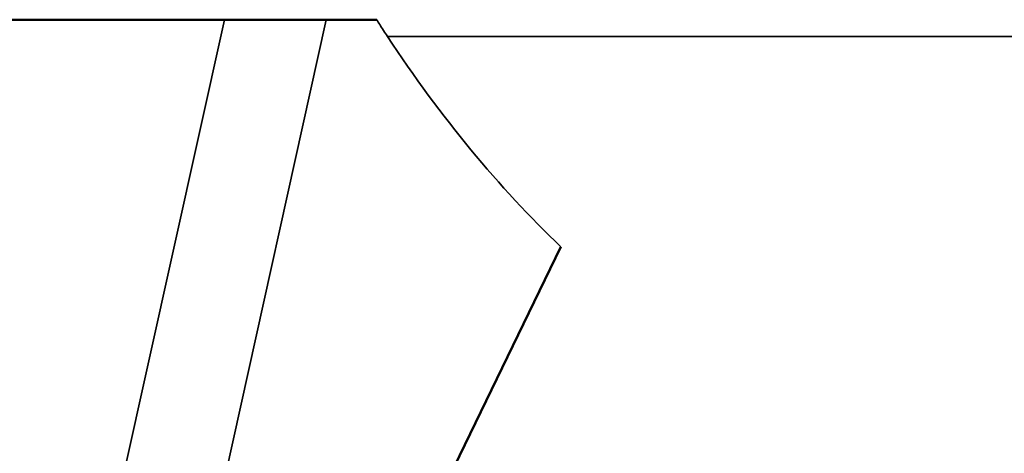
# Model space of a CAD drawing. Header units: inches. Extents: x 1 to 199, y 4 to 126.
# Tile 35 of 54: x 98.93 to 104.08, y 41.56 to 43.83. Entities that reach past the tile are written whole.
import ezdxf

# ---------------------------------------------------------------- set-up
doc = ezdxf.new("R2010")
doc.units = ezdxf.units.IN
doc.header["$LTSCALE"] = 5.882353
doc.header["$MEASUREMENT"] = 0
doc.layers.add('Visible (ANSI)', color=7, linetype='Continuous', lineweight=50)
doc.layers.add('Visible Narrow (ANSI)', color=7, linetype='Continuous', lineweight=35)

msp = doc.modelspace()

# ---------------------------------------------------------------- linework, layer by layer
at = {"layer": 'Visible (ANSI)'}
for p, q in [((100.0053, 43.832), (97.2157, 43.832)), ((100.0053, 43.832), (100.538, 43.832)), ((100.8026, 43.832), (100.538, 43.832)), ((101.7655, 42.6431), (99.5534, 38.0858))]:
    msp.add_line(p, q, dxfattribs=at)
at = {"layer": 'Visible Narrow (ANSI)'}
for p, q in [((100.0053, 43.832), (98.9344, 38.995)), ((99.4401, 38.8728), (100.538, 43.832)), ((110.98, 43.7442), (100.8576, 43.7442))]:
    msp.add_line(p, q, dxfattribs=at)
msp.add_ellipse((106.4373, 55.9943), major_axis=(-2.5703, -14.4688), ratio=0.494186, start_param=5.803568, end_param=5.966071, dxfattribs=at)
msp.add_open_spline([(100.8026, 43.832), (100.8075, 43.8237), (100.8124, 43.8155), (100.8306, 43.7858), (100.844, 43.7647), (100.8576, 43.7442)], degree=3, knots=[38.3639042, 38.3639042, 38.3639042, 38.3639042, 38.4666881, 38.4666881, 38.7376608, 38.7376608, 38.7376608, 38.7376608], dxfattribs=at)

doc.saveas('drawing.dxf')
